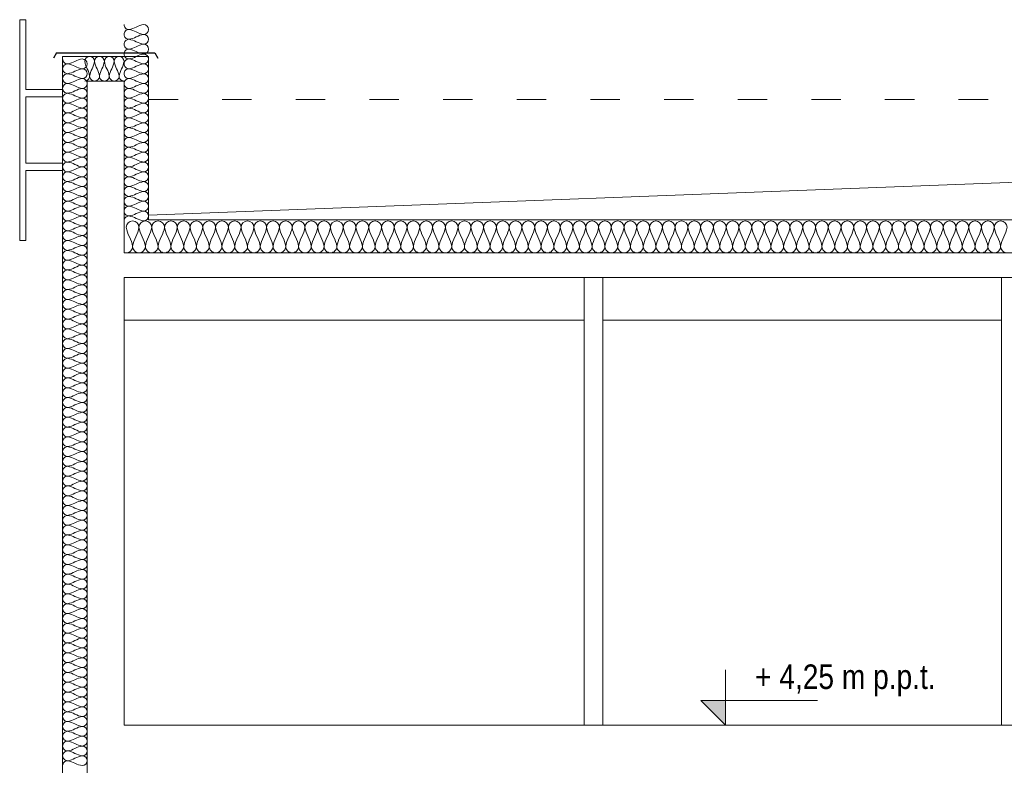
# Model space of a CAD drawing. Header units: metres. Extents: x 8472212 to 8494180, y 5728195 to 5779639.
# Tile 33 of 106: x 8476398 to 8477201, y 5738866 to 5739474. Entities that reach past the tile are written whole.
import ezdxf
from ezdxf.enums import TextEntityAlignment as Align

# ---------------------------------------------------------------- set-up
doc = ezdxf.new("R2010")
doc.units = ezdxf.units.M
doc.header["$MEASUREMENT"] = 0
doc.linetypes.add('ACAD_ISO03W100', pattern=[30, 12, -18])
doc.layers.get('0').update_dxf_attribs({"color": 250, "linetype": 'CONTINUOUS'})
doc.layers.get('Defpoints').update_dxf_attribs({"linetype": 'CONTINUOUS'})
for name, color, linetype, lineweight in [('!działowe', 253, 'CONTINUOUS', 13), ('!elewacja ocieplenie', 253, 'CONTINUOUS', 5), ('!opisy', 255, 'CONTINUOUS', 9), ('!ściany konstrukcyjne', 7, 'CONTINUOUS', 18), ('HATCH', 15, 'CONTINUOUS', 13)]:
    doc.layers.add(name, color=color, linetype=linetype, lineweight=lineweight)
doc.layers.add('!elewacja-panele obrys', color=250, linetype='CONTINUOUS', lineweight=9, true_color=0x323232)
doc.layers.add('!obrobki rynny', color=250, linetype='CONTINUOUS', true_color=0x383e42)
doc.styles.add('opis średni', font='ARIALN.TTF', dxfattribs={"height": 20})
doc.styles.get("Standard").update_dxf_attribs({"font": 'Simplex.SHX', "width": 0.75})
doc.dimstyles.new('ISO-25', dxfattribs={"dimtxt": 20, "dimasz": 10, "dimexe": 1.25, "dimexo": 0.625, "dimgap": 5, "dimtad": 1, "dimdec": 0, "dimtxsty": 'Standard', "dimblk": 'OBLIQUE', "dimcen": 2.5, "dimse1": 1, "dimse2": 1, "dimadec": 0, "dimazin": 0, "dimtfac": 1, "dimtdec": 0, "dimtmove": 0, "dimatfit": 3, "dimfxl": 1, "dimarcsym": 0})

# ---------------------------------------------------------------- blocks, each defined once
blk = doc.blocks.new('POZIOM')
blk.add_hatch(color=256).paths.add_polyline_path([(-0.32, 20.32), (-20.32, 20.32), (-0.32, 0.32)])
at = {"linetype": 'Continuous'}
blk.add_lwpolyline([(-0.32, 45.32), (-0.32, 0.32), (-20.32, 20.32), (74.68, 20.32)], dxfattribs=at)
at = {"flags": 8}
for tag, p in [('ZNAK', (3.64, 23.82)), ('POZIOM', (23.83, 23.82))]:
    blk.add_attdef(tag, p, '', height=20, dxfattribs=at)
blk = doc.blocks.new('_Oblique')
at = {"color": 0, "linetype": 'ByBlock', "lineweight": -2}
blk.add_line((-0.5, -0.5), (0.5, 0.5), dxfattribs=at)
blk = doc.blocks.new('*D582')
at = {"layer": '!opisy', "color": 0, "linetype": 'Continuous', "lineweight": -2, "transparency": 16777216}
blk.add_line((8476433.31, 5738250.72), (8478958.31, 5738250.72), dxfattribs=at)
at = {"layer": 'Defpoints', "color": 0, "linetype": 'Continuous', "transparency": 16777216}
for p in [(8476433.31, 5739442.35), (8478958.31, 5739442.35), (8478958.31, 5738250.72)]:
    blk.add_point(p, dxfattribs=at)
at = {"layer": '!opisy', "color": 0, "linetype": 'Continuous', "lineweight": -2, "transparency": 16777216, "xscale": 10, "yscale": 10, "zscale": 10, "rotation": 180}
blk.add_blockref('_Oblique', (8476433.31, 5738250.72), dxfattribs=at)
at = {"layer": '!opisy', "color": 0, "linetype": 'Continuous', "lineweight": -2, "transparency": 16777216, "xscale": 10, "yscale": 10, "zscale": 10}
blk.add_blockref('_Oblique', (8478958.31, 5738250.72), dxfattribs=at)
at = {"layer": '!opisy', "color": 0, "linetype": 'Continuous', "transparency": 16777216, "insert": (8477695.81, 5738265.72), "char_height": 20, "attachment_point": 5}
blk.add_mtext('2525', dxfattribs=at)
blk = doc.blocks.new('*U585')
at = {"layer": 'HATCH'}
for points in [[(-1.75, 168, -0.414214), (-1.05, 168.7, -0.084327), (0, 168.35, 0.084327), (1.05, 168, 1), (1.05, 169.4, 0.084327), (0, 169.05, -0.084327), (-1.05, 168.7, -0.414214), (-1.75, 169.4, -0.414214)], [(-1.75, 166.6, -0.414214), (-1.05, 167.3, -0.084327), (0, 166.95, 0.084327), (1.05, 166.6, 1), (1.05, 168, 0.084327), (0, 167.65, -0.084327), (-1.05, 167.3, -0.414214), (-1.75, 168, -0.414214)], [(-1.75, 165.2, -0.414214), (-1.05, 165.9, -0.084327), (0, 165.55, 0.084327), (1.05, 165.2, 1), (1.05, 166.6, 0.084327), (0, 166.25, -0.084327), (-1.05, 165.9, -0.414214), (-1.75, 166.6, -0.414214)], [(-1.75, 163.8, -0.414214), (-1.05, 164.5, -0.084327), (0, 164.15, 0.084327), (1.05, 163.8, 1), (1.05, 165.2, 0.084327), (0, 164.85, -0.084327), (-1.05, 164.5, -0.414214), (-1.75, 165.2, -0.414214)], [(-1.75, 162.4, -0.414214), (-1.05, 163.1, -0.084327), (0, 162.75, 0.084327), (1.05, 162.4, 1), (1.05, 163.8, 0.084327), (0, 163.45, -0.084327), (-1.05, 163.1, -0.414214), (-1.75, 163.8, -0.414214)], [(-1.75, 161, -0.414214), (-1.05, 161.7, -0.084327), (0, 161.35, 0.084327), (1.05, 161, 1), (1.05, 162.4, 0.084327), (0, 162.05, -0.084327), (-1.05, 161.7, -0.414214), (-1.75, 162.4, -0.414214)], [(-1.75, 159.6, -0.414214), (-1.05, 160.3, -0.084327), (0, 159.95, 0.084327), (1.05, 159.6, 1), (1.05, 161, 0.084327), (0, 160.65, -0.084327), (-1.05, 160.3, -0.414214), (-1.75, 161, -0.414214)], [(-1.75, 158.2, -0.414214), (-1.05, 158.9, -0.084327), (0, 158.55, 0.084327), (1.05, 158.2, 1), (1.05, 159.6, 0.084327), (0, 159.25, -0.084327), (-1.05, 158.9, -0.414214), (-1.75, 159.6, -0.414214)], [(-1.75, 156.8, -0.414214), (-1.05, 157.5, -0.084327), (0, 157.15, 0.084327), (1.05, 156.8, 1), (1.05, 158.2, 0.084327), (0, 157.85, -0.084327), (-1.05, 157.5, -0.414214), (-1.75, 158.2, -0.414214)], [(-1.75, 155.4, -0.414214), (-1.05, 156.1, -0.084327), (0, 155.75, 0.084327), (1.05, 155.4, 1), (1.05, 156.8, 0.084327), (0, 156.45, -0.084327), (-1.05, 156.1, -0.414214), (-1.75, 156.8, -0.414214)], [(-1.75, 154, -0.414214), (-1.05, 154.7, -0.084327), (0, 154.35, 0.084327), (1.05, 154, 1), (1.05, 155.4, 0.084327), (0, 155.05, -0.084327), (-1.05, 154.7, -0.414214), (-1.75, 155.4, -0.414214)], [(-1.75, 152.6, -0.414214), (-1.05, 153.3, -0.084327), (0, 152.95, 0.084327), (1.05, 152.6, 1), (1.05, 154, 0.084327), (0, 153.65, -0.084327), (-1.05, 153.3, -0.414214), (-1.75, 154, -0.414214)], [(-1.75, 151.2, -0.414214), (-1.05, 151.9, -0.084327), (0, 151.55, 0.084327), (1.05, 151.2, 1), (1.05, 152.6, 0.084327), (0, 152.25, -0.084327), (-1.05, 151.9, -0.414214), (-1.75, 152.6, -0.414214)], [(-1.75, 149.8, -0.414214), (-1.05, 150.5, -0.084327), (0, 150.15, 0.084327), (1.05, 149.8, 1), (1.05, 151.2, 0.084327), (0, 150.85, -0.084327), (-1.05, 150.5, -0.414214), (-1.75, 151.2, -0.414214)], [(-1.75, 148.4, -0.414214), (-1.05, 149.1, -0.084327), (0, 148.75, 0.084327), (1.05, 148.4, 1), (1.05, 149.8, 0.084327), (0, 149.45, -0.084327), (-1.05, 149.1, -0.414214), (-1.75, 149.8, -0.414214)], [(-1.75, 147, -0.414214), (-1.05, 147.7, -0.084327), (0, 147.35, 0.084327), (1.05, 147, 1), (1.05, 148.4, 0.084327), (0, 148.05, -0.084327), (-1.05, 147.7, -0.414214), (-1.75, 148.4, -0.414214)], [(-1.75, 145.6, -0.414214), (-1.05, 146.3, -0.084327), (0, 145.95, 0.084327), (1.05, 145.6, 1), (1.05, 147, 0.084327), (0, 146.65, -0.084327), (-1.05, 146.3, -0.414214), (-1.75, 147, -0.414214)], [(-1.75, 144.2, -0.414214), (-1.05, 144.9, -0.084327), (0, 144.55, 0.084327), (1.05, 144.2, 1), (1.05, 145.6, 0.084327), (0, 145.25, -0.084327), (-1.05, 144.9, -0.414214), (-1.75, 145.6, -0.414214)], [(-1.75, 142.8, -0.414214), (-1.05, 143.5, -0.084327), (0, 143.15, 0.084327), (1.05, 142.8, 1), (1.05, 144.2, 0.084327), (0, 143.85, -0.084327), (-1.05, 143.5, -0.414214), (-1.75, 144.2, -0.414214)], [(-1.75, 141.4, -0.414214), (-1.05, 142.1, -0.084327), (0, 141.75, 0.084327), (1.05, 141.4, 1), (1.05, 142.8, 0.084327), (0, 142.45, -0.084327), (-1.05, 142.1, -0.414214), (-1.75, 142.8, -0.414214)], [(-1.75, 140, -0.414214), (-1.05, 140.7, -0.084327), (0, 140.35, 0.084327), (1.05, 140, 1), (1.05, 141.4, 0.084327), (0, 141.05, -0.084327), (-1.05, 140.7, -0.414214), (-1.75, 141.4, -0.414214)], [(-1.75, 138.6, -0.414214), (-1.05, 139.3, -0.084327), (0, 138.95, 0.084327), (1.05, 138.6, 1), (1.05, 140, 0.084327), (0, 139.65, -0.084327), (-1.05, 139.3, -0.414214), (-1.75, 140, -0.414214)], [(-1.75, 137.2, -0.414214), (-1.05, 137.9, -0.084327), (0, 137.55, 0.084327), (1.05, 137.2, 1), (1.05, 138.6, 0.084327), (0, 138.25, -0.084327), (-1.05, 137.9, -0.414214), (-1.75, 138.6, -0.414214)], [(-1.75, 135.8, -0.414214), (-1.05, 136.5, -0.084327), (0, 136.15, 0.084327), (1.05, 135.8, 1), (1.05, 137.2, 0.084327), (0, 136.85, -0.084327), (-1.05, 136.5, -0.414214), (-1.75, 137.2, -0.414214)], [(-1.75, 134.4, -0.414214), (-1.05, 135.1, -0.084327), (0, 134.75, 0.084327), (1.05, 134.4, 1), (1.05, 135.8, 0.084327), (0, 135.45, -0.084327), (-1.05, 135.1, -0.414214), (-1.75, 135.8, -0.414214)], [(-1.75, 133, -0.414214), (-1.05, 133.7, -0.084327), (0, 133.35, 0.084327), (1.05, 133, 1), (1.05, 134.4, 0.084327), (0, 134.05, -0.084327), (-1.05, 133.7, -0.414214), (-1.75, 134.4, -0.414214)], [(-1.75, 131.6, -0.414214), (-1.05, 132.3, -0.084327), (0, 131.95, 0.084327), (1.05, 131.6, 1), (1.05, 133, 0.084327), (0, 132.65, -0.084327), (-1.05, 132.3, -0.414214), (-1.75, 133, -0.414214)], [(-1.75, 130.2, -0.414214), (-1.05, 130.9, -0.084327), (0, 130.55, 0.084327), (1.05, 130.2, 1), (1.05, 131.6, 0.084327), (0, 131.25, -0.084327), (-1.05, 130.9, -0.414214), (-1.75, 131.6, -0.414214)], [(-1.75, 128.8, -0.414214), (-1.05, 129.5, -0.084327), (0, 129.15, 0.084327), (1.05, 128.8, 1), (1.05, 130.2, 0.084327), (0, 129.85, -0.084327), (-1.05, 129.5, -0.414214), (-1.75, 130.2, -0.414214)], [(-1.75, 127.4, -0.414214), (-1.05, 128.1, -0.084327), (0, 127.75, 0.084327), (1.05, 127.4, 1), (1.05, 128.8, 0.084327), (0, 128.45, -0.084327), (-1.05, 128.1, -0.414214), (-1.75, 128.8, -0.414214)], [(-1.75, 126, -0.414214), (-1.05, 126.7, -0.084327), (0, 126.35, 0.084327), (1.05, 126, 1), (1.05, 127.4, 0.084327), (0, 127.05, -0.084327), (-1.05, 126.7, -0.414214), (-1.75, 127.4, -0.414214)], [(-1.75, 124.6, -0.414214), (-1.05, 125.3, -0.084327), (0, 124.95, 0.084327), (1.05, 124.6, 1), (1.05, 126, 0.084327), (0, 125.65, -0.084327), (-1.05, 125.3, -0.414214), (-1.75, 126, -0.414214)], [(-1.75, 123.2, -0.414214), (-1.05, 123.9, -0.084327), (0, 123.55, 0.084327), (1.05, 123.2, 1), (1.05, 124.6, 0.084327), (0, 124.25, -0.084327), (-1.05, 123.9, -0.414214), (-1.75, 124.6, -0.414214)], [(-1.75, 121.8, -0.414214), (-1.05, 122.5, -0.084327), (0, 122.15, 0.084327), (1.05, 121.8, 1), (1.05, 123.2, 0.084327), (0, 122.85, -0.084327), (-1.05, 122.5, -0.414214), (-1.75, 123.2, -0.414214)], [(-1.75, 120.4, -0.414214), (-1.05, 121.1, -0.084327), (0, 120.75, 0.084327), (1.05, 120.4, 1), (1.05, 121.8, 0.084327), (0, 121.45, -0.084327), (-1.05, 121.1, -0.414214), (-1.75, 121.8, -0.414214)], [(-1.75, 119, -0.414214), (-1.05, 119.7, -0.084327), (0, 119.35, 0.084327), (1.05, 119, 1), (1.05, 120.4, 0.084327), (0, 120.05, -0.084327), (-1.05, 119.7, -0.414214), (-1.75, 120.4, -0.414214)], [(-1.75, 117.6, -0.414214), (-1.05, 118.3, -0.084327), (0, 117.95, 0.084327), (1.05, 117.6, 1), (1.05, 119, 0.084327), (0, 118.65, -0.084327), (-1.05, 118.3, -0.414214), (-1.75, 119, -0.414214)], [(-1.75, 116.2, -0.414214), (-1.05, 116.9, -0.084327), (0, 116.55, 0.084327), (1.05, 116.2, 1), (1.05, 117.6, 0.084327), (0, 117.25, -0.084327), (-1.05, 116.9, -0.414214), (-1.75, 117.6, -0.414214)], [(-1.75, 114.8, -0.414214), (-1.05, 115.5, -0.084327), (0, 115.15, 0.084327), (1.05, 114.8, 1), (1.05, 116.2, 0.084327), (0, 115.85, -0.084327), (-1.05, 115.5, -0.414214), (-1.75, 116.2, -0.414214)], [(-1.75, 113.4, -0.414214), (-1.05, 114.1, -0.084327), (0, 113.75, 0.084327), (1.05, 113.4, 1), (1.05, 114.8, 0.084327), (0, 114.45, -0.084327), (-1.05, 114.1, -0.414214), (-1.75, 114.8, -0.414214)], [(-1.75, 112, -0.414214), (-1.05, 112.7, -0.084327), (0, 112.35, 0.084327), (1.05, 112, 1), (1.05, 113.4, 0.084327), (0, 113.05, -0.084327), (-1.05, 112.7, -0.414214), (-1.75, 113.4, -0.414214)], [(-1.75, 110.6, -0.414214), (-1.05, 111.3, -0.084327), (0, 110.95, 0.084327), (1.05, 110.6, 1), (1.05, 112, 0.084327), (0, 111.65, -0.084327), (-1.05, 111.3, -0.414214), (-1.75, 112, -0.414214)], [(-1.75, 109.2, -0.414214), (-1.05, 109.9, -0.084327), (0, 109.55, 0.084327), (1.05, 109.2, 1), (1.05, 110.6, 0.084327), (0, 110.25, -0.084327), (-1.05, 109.9, -0.414214), (-1.75, 110.6, -0.414214)], [(-1.75, 107.8, -0.414214), (-1.05, 108.5, -0.084327), (0, 108.15, 0.084327), (1.05, 107.8, 1), (1.05, 109.2, 0.084327), (0, 108.85, -0.084327), (-1.05, 108.5, -0.414214), (-1.75, 109.2, -0.414214)], [(-1.75, 106.4, -0.414214), (-1.05, 107.1, -0.084327), (0, 106.75, 0.084327), (1.05, 106.4, 1), (1.05, 107.8, 0.084327), (0, 107.45, -0.084327), (-1.05, 107.1, -0.414214), (-1.75, 107.8, -0.414214)], [(-1.75, 105, -0.414214), (-1.05, 105.7, -0.084327), (0, 105.35, 0.084327), (1.05, 105, 1), (1.05, 106.4, 0.084327), (0, 106.05, -0.084327), (-1.05, 105.7, -0.414214), (-1.75, 106.4, -0.414214)], [(-1.75, 103.6, -0.414214), (-1.05, 104.3, -0.084327), (0, 103.95, 0.084327), (1.05, 103.6, 1), (1.05, 105, 0.084327), (0, 104.65, -0.084327), (-1.05, 104.3, -0.414214), (-1.75, 105, -0.414214)], [(-1.75, 102.2, -0.414214), (-1.05, 102.9, -0.084327), (0, 102.55, 0.084327), (1.05, 102.2, 1), (1.05, 103.6, 0.084327), (0, 103.25, -0.084327), (-1.05, 102.9, -0.414214), (-1.75, 103.6, -0.414214)], [(-1.75, 100.8, -0.414214), (-1.05, 101.5, -0.084327), (0, 101.15, 0.084327), (1.05, 100.8, 1), (1.05, 102.2, 0.084327), (0, 101.85, -0.084327), (-1.05, 101.5, -0.414214), (-1.75, 102.2, -0.414214)], [(-1.75, 99.4, -0.414214), (-1.05, 100.1, -0.084327), (0, 99.75, 0.084327), (1.05, 99.4, 1), (1.05, 100.8, 0.084327), (0, 100.45, -0.084327), (-1.05, 100.1, -0.414214), (-1.75, 100.8, -0.414214)], [(-1.75, 98, -0.414214), (-1.05, 98.7, -0.084327), (0, 98.35, 0.084327), (1.05, 98, 1), (1.05, 99.4, 0.084327), (0, 99.05, -0.084327), (-1.05, 98.7, -0.414214), (-1.75, 99.4, -0.414214)], [(-1.75, 96.6, -0.414214), (-1.05, 97.3, -0.084327), (0, 96.95, 0.084327), (1.05, 96.6, 1), (1.05, 98, 0.084327), (0, 97.65, -0.084327), (-1.05, 97.3, -0.414214), (-1.75, 98, -0.414214)], [(-1.75, 95.2, -0.414214), (-1.05, 95.9, -0.084327), (0, 95.55, 0.084327), (1.05, 95.2, 1), (1.05, 96.6, 0.084327), (0, 96.25, -0.084327), (-1.05, 95.9, -0.414214), (-1.75, 96.6, -0.414214)], [(-1.75, 93.8, -0.414214), (-1.05, 94.5, -0.084327), (0, 94.15, 0.084327), (1.05, 93.8, 1), (1.05, 95.2, 0.084327), (0, 94.85, -0.084327), (-1.05, 94.5, -0.414214), (-1.75, 95.2, -0.414214)], [(-1.75, 92.4, -0.414214), (-1.05, 93.1, -0.084327), (0, 92.75, 0.084327), (1.05, 92.4, 1), (1.05, 93.8, 0.084327), (0, 93.45, -0.084327), (-1.05, 93.1, -0.414214), (-1.75, 93.8, -0.414214)], [(-1.75, 91, -0.414214), (-1.05, 91.7, -0.084327), (0, 91.35, 0.084327), (1.05, 91, 1), (1.05, 92.4, 0.084327), (0, 92.05, -0.084327), (-1.05, 91.7, -0.414214), (-1.75, 92.4, -0.414214)], [(-1.75, 89.6, -0.414214), (-1.05, 90.3, -0.084327), (0, 89.95, 0.084327), (1.05, 89.6, 1), (1.05, 91, 0.084327), (0, 90.65, -0.084327), (-1.05, 90.3, -0.414214), (-1.75, 91, -0.414214)], [(-1.75, 88.2, -0.414214), (-1.05, 88.9, -0.084327), (0, 88.55, 0.084327), (1.05, 88.2, 1), (1.05, 89.6, 0.084327), (0, 89.25, -0.084327), (-1.05, 88.9, -0.414214), (-1.75, 89.6, -0.414214)], [(-1.75, 86.8, -0.414214), (-1.05, 87.5, -0.084327), (0, 87.15, 0.084327), (1.05, 86.8, 1), (1.05, 88.2, 0.084327), (0, 87.85, -0.084327), (-1.05, 87.5, -0.414214), (-1.75, 88.2, -0.414214)], [(-1.75, 85.4, -0.414214), (-1.05, 86.1, -0.084327), (0, 85.75, 0.084327), (1.05, 85.4, 1), (1.05, 86.8, 0.084327), (0, 86.45, -0.084327), (-1.05, 86.1, -0.414214), (-1.75, 86.8, -0.414214)], [(-1.75, 84, -0.414214), (-1.05, 84.7, -0.084327), (0, 84.35, 0.084327), (1.05, 84, 1), (1.05, 85.4, 0.084327), (0, 85.05, -0.084327), (-1.05, 84.7, -0.414214), (-1.75, 85.4, -0.414214)], [(-1.75, 82.6, -0.414214), (-1.05, 83.3, -0.084327), (0, 82.95, 0.084327), (1.05, 82.6, 1), (1.05, 84, 0.084327), (0, 83.65, -0.084327), (-1.05, 83.3, -0.414214), (-1.75, 84, -0.414214)], [(-1.75, 81.2, -0.414214), (-1.05, 81.9, -0.084327), (0, 81.55, 0.084327), (1.05, 81.2, 1), (1.05, 82.6, 0.084327), (0, 82.25, -0.084327), (-1.05, 81.9, -0.414214), (-1.75, 82.6, -0.414214)], [(-1.75, 79.8, -0.414214), (-1.05, 80.5, -0.084327), (0, 80.15, 0.084327), (1.05, 79.8, 1), (1.05, 81.2, 0.084327), (0, 80.85, -0.084327), (-1.05, 80.5, -0.414214), (-1.75, 81.2, -0.414214)], [(-1.75, 78.4, -0.414214), (-1.05, 79.1, -0.084327), (0, 78.75, 0.084327), (1.05, 78.4, 1), (1.05, 79.8, 0.084327), (0, 79.45, -0.084327), (-1.05, 79.1, -0.414214), (-1.75, 79.8, -0.414214)], [(-1.75, 77, -0.414214), (-1.05, 77.7, -0.084327), (0, 77.35, 0.084327), (1.05, 77, 1), (1.05, 78.4, 0.084327), (0, 78.05, -0.084327), (-1.05, 77.7, -0.414214), (-1.75, 78.4, -0.414214)], [(-1.75, 75.6, -0.414214), (-1.05, 76.3, -0.084327), (0, 75.95, 0.084327), (1.05, 75.6, 1), (1.05, 77, 0.084327), (0, 76.65, -0.084327), (-1.05, 76.3, -0.414214), (-1.75, 77, -0.414214)], [(-1.75, 74.2, -0.414214), (-1.05, 74.9, -0.084327), (0, 74.55, 0.084327), (1.05, 74.2, 1), (1.05, 75.6, 0.084327), (0, 75.25, -0.084327), (-1.05, 74.9, -0.414214), (-1.75, 75.6, -0.414214)], [(-1.75, 72.8, -0.414214), (-1.05, 73.5, -0.084327), (0, 73.15, 0.084327), (1.05, 72.8, 1), (1.05, 74.2, 0.084327), (0, 73.85, -0.084327), (-1.05, 73.5, -0.414214), (-1.75, 74.2, -0.414214)], [(-1.75, 71.4, -0.414214), (-1.05, 72.1, -0.084327), (0, 71.75, 0.084327), (1.05, 71.4, 1), (1.05, 72.8, 0.084327), (0, 72.45, -0.084327), (-1.05, 72.1, -0.414214), (-1.75, 72.8, -0.414214)], [(-1.75, 70, -0.414214), (-1.05, 70.7, -0.084327), (0, 70.35, 0.084327), (1.05, 70, 1), (1.05, 71.4, 0.084327), (0, 71.05, -0.084327), (-1.05, 70.7, -0.414214), (-1.75, 71.4, -0.414214)], [(-1.75, 68.6, -0.414214), (-1.05, 69.3, -0.084327), (0, 68.95, 0.084327), (1.05, 68.6, 1), (1.05, 70, 0.084327), (0, 69.65, -0.084327), (-1.05, 69.3, -0.414214), (-1.75, 70, -0.414214)]]:
    blk.add_lwpolyline(points, format="xyb", dxfattribs=at)
blk = doc.blocks.new('*U587')
at = {"layer": 'HATCH'}
for points in [[(-1.75, 26.6, -0.414214), (-1.05, 27.3, -0.084327), (0, 26.95, 0.084327), (1.05, 26.6, 1), (1.05, 28, 0.084327), (0, 27.65, -0.084327), (-1.05, 27.3, -0.414214), (-1.75, 28, -0.414214)], [(-1.75, 25.2, -0.414214), (-1.05, 25.9, -0.084327), (0, 25.55, 0.084327), (1.05, 25.2, 1), (1.05, 26.6, 0.084327), (0, 26.25, -0.084327), (-1.05, 25.9, -0.414214), (-1.75, 26.6, -0.414214)], [(-1.75, 23.8, -0.414214), (-1.05, 24.5, -0.084327), (0, 24.15, 0.084327), (1.05, 23.8, 1), (1.05, 25.2, 0.084327), (0, 24.85, -0.084327), (-1.05, 24.5, -0.414214), (-1.75, 25.2, -0.414214)], [(-1.75, 22.4, -0.414214), (-1.05, 23.1, -0.084327), (0, 22.75, 0.084327), (1.05, 22.4, 1), (1.05, 23.8, 0.084327), (0, 23.45, -0.084327), (-1.05, 23.1, -0.414214), (-1.75, 23.8, -0.414214)], [(-1.75, 21, -0.414214), (-1.05, 21.7, -0.084327), (0, 21.35, 0.084327), (1.05, 21, 1), (1.05, 22.4, 0.084327), (0, 22.05, -0.084327), (-1.05, 21.7, -0.414214), (-1.75, 22.4, -0.414214)], [(-1.75, 19.6, -0.414214), (-1.05, 20.3, -0.084327), (0, 19.95, 0.084327), (1.05, 19.6, 1), (1.05, 21, 0.084327), (0, 20.65, -0.084327), (-1.05, 20.3, -0.414214), (-1.75, 21, -0.414214)], [(-1.75, 18.2, -0.414214), (-1.05, 18.9, -0.084327), (0, 18.55, 0.084327), (1.05, 18.2, 1), (1.05, 19.6, 0.084327), (0, 19.25, -0.084327), (-1.05, 18.9, -0.414214), (-1.75, 19.6, -0.414214)], [(-1.75, 16.8, -0.414214), (-1.05, 17.5, -0.084327), (0, 17.15, 0.084327), (1.05, 16.8, 1), (1.05, 18.2, 0.084327), (0, 17.85, -0.084327), (-1.05, 17.5, -0.414214), (-1.75, 18.2, -0.414214)], [(-1.75, 15.4, -0.414214), (-1.05, 16.1, -0.084327), (0, 15.75, 0.084327), (1.05, 15.4, 1), (1.05, 16.8, 0.084327), (0, 16.45, -0.084327), (-1.05, 16.1, -0.414214), (-1.75, 16.8, -0.414214)], [(-1.75, 14, -0.414214), (-1.05, 14.7, -0.084327), (0, 14.35, 0.084327), (1.05, 14, 1), (1.05, 15.4, 0.084327), (0, 15.05, -0.084327), (-1.05, 14.7, -0.414214), (-1.75, 15.4, -0.414214)], [(-1.75, 12.6, -0.414214), (-1.05, 13.3, -0.084327), (0, 12.95, 0.084327), (1.05, 12.6, 1), (1.05, 14, 0.084327), (0, 13.65, -0.084327), (-1.05, 13.3, -0.414214), (-1.75, 14, -0.414214)], [(-1.75, 11.2, -0.414214), (-1.05, 11.9, -0.084327), (0, 11.55, 0.084327), (1.05, 11.2, 1), (1.05, 12.6, 0.084327), (0, 12.25, -0.084327), (-1.05, 11.9, -0.414214), (-1.75, 12.6, -0.414214)], [(-1.75, 9.8, -0.414214), (-1.05, 10.5, -0.084327), (0, 10.15, 0.084327), (1.05, 9.8, 1), (1.05, 11.2, 0.084327), (0, 10.85, -0.084327), (-1.05, 10.5, -0.414214), (-1.75, 11.2, -0.414214)], [(-1.75, 8.4, -0.414214), (-1.05, 9.1, -0.084327), (0, 8.75, 0.084327), (1.05, 8.4, 1), (1.05, 9.8, 0.084327), (0, 9.45, -0.084327), (-1.05, 9.1, -0.414214), (-1.75, 9.8, -0.414214)], [(-1.75, 7, -0.414214), (-1.05, 7.7, -0.084327), (0, 7.35, 0.084327), (1.05, 7, 1), (1.05, 8.4, 0.084327), (0, 8.05, -0.084327), (-1.05, 7.7, -0.414214), (-1.75, 8.4, -0.414214)], [(-1.75, 5.6, -0.414214), (-1.05, 6.3, -0.084327), (0, 5.95, 0.084327), (1.05, 5.6, 1), (1.05, 7, 0.084327), (0, 6.65, -0.084327), (-1.05, 6.3, -0.414214), (-1.75, 7, -0.414214)], [(-1.75, 4.2, -0.414214), (-1.05, 4.9, -0.084327), (0, 4.55, 0.084327), (1.05, 4.2, 1), (1.05, 5.6, 0.084327), (0, 5.25, -0.084327), (-1.05, 4.9, -0.414214), (-1.75, 5.6, -0.414214)], [(-1.75, 2.8, -0.414214), (-1.05, 3.5, -0.084327), (0, 3.15, 0.084327), (1.05, 2.8, 1), (1.05, 4.2, 0.084327), (0, 3.85, -0.084327), (-1.05, 3.5, -0.414214), (-1.75, 4.2, -0.414214)], [(-1.75, 1.4, -0.414214), (-1.05, 2.1, -0.084327), (0, 1.75, 0.084327), (1.05, 1.4, 1), (1.05, 2.8, 0.084327), (0, 2.45, -0.084327), (-1.05, 2.1, -0.414214), (-1.75, 2.8, -0.414214)], [(-1.75, 0, -0.414214), (-1.05, 0.7, -0.084327), (0, 0.35, 0.084327), (1.05, 0, 1), (1.05, 1.4, 0.084327), (0, 1.05, -0.084327), (-1.05, 0.7, -0.414214), (-1.75, 1.4, -0.414214)]]:
    blk.add_lwpolyline(points, format="xyb", dxfattribs=at)
blk = doc.blocks.new('*U588')
at = {"layer": 'HATCH'}
for points in [[(-1.75, 4.2, -0.414214), (-1.05, 4.9, -0.084327), (0, 4.55, 0.084327), (1.05, 4.2, 1), (1.05, 5.6, 0.084327), (0, 5.25, -0.084327), (-1.05, 4.9, -0.414214), (-1.75, 5.6, -0.414214)], [(-1.75, 2.8, -0.414214), (-1.05, 3.5, -0.084327), (0, 3.15, 0.084327), (1.05, 2.8, 1), (1.05, 4.2, 0.084327), (0, 3.85, -0.084327), (-1.05, 3.5, -0.414214), (-1.75, 4.2, -0.414214)], [(-1.75, 1.4, -0.414214), (-1.05, 2.1, -0.084327), (0, 1.75, 0.084327), (1.05, 1.4, 1), (1.05, 2.8, 0.084327), (0, 2.45, -0.084327), (-1.05, 2.1, -0.414214), (-1.75, 2.8, -0.414214)], [(-1.75, 0, -0.414214), (-1.05, 0.7, -0.084327), (0, 0.35, 0.084327), (1.05, 0, 1), (1.05, 1.4, 0.084327), (0, 1.05, -0.084327), (-1.05, 0.7, -0.414214), (-1.75, 1.4, -0.414214)]]:
    blk.add_lwpolyline(points, format="xyb", dxfattribs=at)
blk = doc.blocks.new('*U589')
at = {"layer": 'HATCH'}
for points in [[(-1.75, 324.8, -0.414214), (-1.05, 325.5, -0.084327), (0, 325.15, 0.084327), (1.05, 324.8, 1), (1.05, 326.2, 0.084327), (0, 325.85, -0.084327), (-1.05, 325.5, -0.414214), (-1.75, 326.2, -0.414214)], [(-1.75, 323.4, -0.414214), (-1.05, 324.1, -0.084327), (0, 323.75, 0.084327), (1.05, 323.4, 1), (1.05, 324.8, 0.084327), (0, 324.45, -0.084327), (-1.05, 324.1, -0.414214), (-1.75, 324.8, -0.414214)], [(-1.75, 322, -0.414214), (-1.05, 322.7, -0.084327), (0, 322.35, 0.084327), (1.05, 322, 1), (1.05, 323.4, 0.084327), (0, 323.05, -0.084327), (-1.05, 322.7, -0.414214), (-1.75, 323.4, -0.414214)], [(-1.75, 320.6, -0.414214), (-1.05, 321.3, -0.084327), (0, 320.95, 0.084327), (1.05, 320.6, 1), (1.05, 322, 0.084327), (0, 321.65, -0.084327), (-1.05, 321.3, -0.414214), (-1.75, 322, -0.414214)], [(-1.75, 319.2, -0.414214), (-1.05, 319.9, -0.084327), (0, 319.55, 0.084327), (1.05, 319.2, 1), (1.05, 320.6, 0.084327), (0, 320.25, -0.084327), (-1.05, 319.9, -0.414214), (-1.75, 320.6, -0.414214)], [(-1.75, 317.8, -0.414214), (-1.05, 318.5, -0.084327), (0, 318.15, 0.084327), (1.05, 317.8, 1), (1.05, 319.2, 0.084327), (0, 318.85, -0.084327), (-1.05, 318.5, -0.414214), (-1.75, 319.2, -0.414214)], [(-1.75, 316.4, -0.414214), (-1.05, 317.1, -0.084327), (0, 316.75, 0.084327), (1.05, 316.4, 1), (1.05, 317.8, 0.084327), (0, 317.45, -0.084327), (-1.05, 317.1, -0.414214), (-1.75, 317.8, -0.414214)], [(-1.75, 315, -0.414214), (-1.05, 315.7, -0.084327), (0, 315.35, 0.084327), (1.05, 315, 1), (1.05, 316.4, 0.084327), (0, 316.05, -0.084327), (-1.05, 315.7, -0.414214), (-1.75, 316.4, -0.414214)], [(-1.75, 313.6, -0.414214), (-1.05, 314.3, -0.084327), (0, 313.95, 0.084327), (1.05, 313.6, 1), (1.05, 315, 0.084327), (0, 314.65, -0.084327), (-1.05, 314.3, -0.414214), (-1.75, 315, -0.414214)], [(-1.75, 312.2, -0.414214), (-1.05, 312.9, -0.084327), (0, 312.55, 0.084327), (1.05, 312.2, 1), (1.05, 313.6, 0.084327), (0, 313.25, -0.084327), (-1.05, 312.9, -0.414214), (-1.75, 313.6, -0.414214)], [(-1.75, 310.8, -0.414214), (-1.05, 311.5, -0.084327), (0, 311.15, 0.084327), (1.05, 310.8, 1), (1.05, 312.2, 0.084327), (0, 311.85, -0.084327), (-1.05, 311.5, -0.414214), (-1.75, 312.2, -0.414214)], [(-1.75, 309.4, -0.414214), (-1.05, 310.1, -0.084327), (0, 309.75, 0.084327), (1.05, 309.4, 1), (1.05, 310.8, 0.084327), (0, 310.45, -0.084327), (-1.05, 310.1, -0.414214), (-1.75, 310.8, -0.414214)], [(-1.75, 308, -0.414214), (-1.05, 308.7, -0.084327), (0, 308.35, 0.084327), (1.05, 308, 1), (1.05, 309.4, 0.084327), (0, 309.05, -0.084327), (-1.05, 308.7, -0.414214), (-1.75, 309.4, -0.414214)], [(-1.75, 306.6, -0.414214), (-1.05, 307.3, -0.084327), (0, 306.95, 0.084327), (1.05, 306.6, 1), (1.05, 308, 0.084327), (0, 307.65, -0.084327), (-1.05, 307.3, -0.414214), (-1.75, 308, -0.414214)], [(-1.75, 305.2, -0.414214), (-1.05, 305.9, -0.084327), (0, 305.55, 0.084327), (1.05, 305.2, 1), (1.05, 306.6, 0.084327), (0, 306.25, -0.084327), (-1.05, 305.9, -0.414214), (-1.75, 306.6, -0.414214)], [(-1.75, 303.8, -0.414214), (-1.05, 304.5, -0.084327), (0, 304.15, 0.084327), (1.05, 303.8, 1), (1.05, 305.2, 0.084327), (0, 304.85, -0.084327), (-1.05, 304.5, -0.414214), (-1.75, 305.2, -0.414214)], [(-1.75, 302.4, -0.414214), (-1.05, 303.1, -0.084327), (0, 302.75, 0.084327), (1.05, 302.4, 1), (1.05, 303.8, 0.084327), (0, 303.45, -0.084327), (-1.05, 303.1, -0.414214), (-1.75, 303.8, -0.414214)], [(-1.75, 301, -0.414214), (-1.05, 301.7, -0.084327), (0, 301.35, 0.084327), (1.05, 301, 1), (1.05, 302.4, 0.084327), (0, 302.05, -0.084327), (-1.05, 301.7, -0.414214), (-1.75, 302.4, -0.414214)], [(-1.75, 299.6, -0.414214), (-1.05, 300.3, -0.084327), (0, 299.95, 0.084327), (1.05, 299.6, 1), (1.05, 301, 0.084327), (0, 300.65, -0.084327), (-1.05, 300.3, -0.414214), (-1.75, 301, -0.414214)], [(-1.75, 298.2, -0.414214), (-1.05, 298.9, -0.084327), (0, 298.55, 0.084327), (1.05, 298.2, 1), (1.05, 299.6, 0.084327), (0, 299.25, -0.084327), (-1.05, 298.9, -0.414214), (-1.75, 299.6, -0.414214)], [(-1.75, 296.8, -0.414214), (-1.05, 297.5, -0.084327), (0, 297.15, 0.084327), (1.05, 296.8, 1), (1.05, 298.2, 0.084327), (0, 297.85, -0.084327), (-1.05, 297.5, -0.414214), (-1.75, 298.2, -0.414214)], [(-1.75, 295.4, -0.414214), (-1.05, 296.1, -0.084327), (0, 295.75, 0.084327), (1.05, 295.4, 1), (1.05, 296.8, 0.084327), (0, 296.45, -0.084327), (-1.05, 296.1, -0.414214), (-1.75, 296.8, -0.414214)], [(-1.75, 294, -0.414214), (-1.05, 294.7, -0.084327), (0, 294.35, 0.084327), (1.05, 294, 1), (1.05, 295.4, 0.084327), (0, 295.05, -0.084327), (-1.05, 294.7, -0.414214), (-1.75, 295.4, -0.414214)], [(-1.75, 292.6, -0.414214), (-1.05, 293.3, -0.084327), (0, 292.95, 0.084327), (1.05, 292.6, 1), (1.05, 294, 0.084327), (0, 293.65, -0.084327), (-1.05, 293.3, -0.414214), (-1.75, 294, -0.414214)], [(-1.75, 291.2, -0.414214), (-1.05, 291.9, -0.084327), (0, 291.55, 0.084327), (1.05, 291.2, 1), (1.05, 292.6, 0.084327), (0, 292.25, -0.084327), (-1.05, 291.9, -0.414214), (-1.75, 292.6, -0.414214)], [(-1.75, 289.8, -0.414214), (-1.05, 290.5, -0.084327), (0, 290.15, 0.084327), (1.05, 289.8, 1), (1.05, 291.2, 0.084327), (0, 290.85, -0.084327), (-1.05, 290.5, -0.414214), (-1.75, 291.2, -0.414214)], [(-1.75, 288.4, -0.414214), (-1.05, 289.1, -0.084327), (0, 288.75, 0.084327), (1.05, 288.4, 1), (1.05, 289.8, 0.084327), (0, 289.45, -0.084327), (-1.05, 289.1, -0.414214), (-1.75, 289.8, -0.414214)], [(-1.75, 287, -0.414214), (-1.05, 287.7, -0.084327), (0, 287.35, 0.084327), (1.05, 287, 1), (1.05, 288.4, 0.084327), (0, 288.05, -0.084327), (-1.05, 287.7, -0.414214), (-1.75, 288.4, -0.414214)], [(-1.75, 285.6, -0.414214), (-1.05, 286.3, -0.084327), (0, 285.95, 0.084327), (1.05, 285.6, 1), (1.05, 287, 0.084327), (0, 286.65, -0.084327), (-1.05, 286.3, -0.414214), (-1.75, 287, -0.414214)], [(-1.75, 284.2, -0.414214), (-1.05, 284.9, -0.084327), (0, 284.55, 0.084327), (1.05, 284.2, 1), (1.05, 285.6, 0.084327), (0, 285.25, -0.084327), (-1.05, 284.9, -0.414214), (-1.75, 285.6, -0.414214)], [(-1.75, 282.8, -0.414214), (-1.05, 283.5, -0.084327), (0, 283.15, 0.084327), (1.05, 282.8, 1), (1.05, 284.2, 0.084327), (0, 283.85, -0.084327), (-1.05, 283.5, -0.414214), (-1.75, 284.2, -0.414214)], [(-1.75, 281.4, -0.414214), (-1.05, 282.1, -0.084327), (0, 281.75, 0.084327), (1.05, 281.4, 1), (1.05, 282.8, 0.084327), (0, 282.45, -0.084327), (-1.05, 282.1, -0.414214), (-1.75, 282.8, -0.414214)], [(-1.75, 280, -0.414214), (-1.05, 280.7, -0.084327), (0, 280.35, 0.084327), (1.05, 280, 1), (1.05, 281.4, 0.084327), (0, 281.05, -0.084327), (-1.05, 280.7, -0.414214), (-1.75, 281.4, -0.414214)], [(-1.75, 278.6, -0.414214), (-1.05, 279.3, -0.084327), (0, 278.95, 0.084327), (1.05, 278.6, 1), (1.05, 280, 0.084327), (0, 279.65, -0.084327), (-1.05, 279.3, -0.414214), (-1.75, 280, -0.414214)], [(-1.75, 277.2, -0.414214), (-1.05, 277.9, -0.084327), (0, 277.55, 0.084327), (1.05, 277.2, 1), (1.05, 278.6, 0.084327), (0, 278.25, -0.084327), (-1.05, 277.9, -0.414214), (-1.75, 278.6, -0.414214)], [(-1.75, 275.8, -0.414214), (-1.05, 276.5, -0.084327), (0, 276.15, 0.084327), (1.05, 275.8, 1), (1.05, 277.2, 0.084327), (0, 276.85, -0.084327), (-1.05, 276.5, -0.414214), (-1.75, 277.2, -0.414214)], [(-1.75, 274.4, -0.414214), (-1.05, 275.1, -0.084327), (0, 274.75, 0.084327), (1.05, 274.4, 1), (1.05, 275.8, 0.084327), (0, 275.45, -0.084327), (-1.05, 275.1, -0.414214), (-1.75, 275.8, -0.414214)], [(-1.75, 273, -0.414214), (-1.05, 273.7, -0.084327), (0, 273.35, 0.084327), (1.05, 273, 1), (1.05, 274.4, 0.084327), (0, 274.05, -0.084327), (-1.05, 273.7, -0.414214), (-1.75, 274.4, -0.414214)], [(-1.75, 271.6, -0.414214), (-1.05, 272.3, -0.084327), (0, 271.95, 0.084327), (1.05, 271.6, 1), (1.05, 273, 0.084327), (0, 272.65, -0.084327), (-1.05, 272.3, -0.414214), (-1.75, 273, -0.414214)], [(-1.75, 270.2, -0.414214), (-1.05, 270.9, -0.084327), (0, 270.55, 0.084327), (1.05, 270.2, 1), (1.05, 271.6, 0.084327), (0, 271.25, -0.084327), (-1.05, 270.9, -0.414214), (-1.75, 271.6, -0.414214)], [(-1.75, 268.8, -0.414214), (-1.05, 269.5, -0.084327), (0, 269.15, 0.084327), (1.05, 268.8, 1), (1.05, 270.2, 0.084327), (0, 269.85, -0.084327), (-1.05, 269.5, -0.414214), (-1.75, 270.2, -0.414214)], [(-1.75, 267.4, -0.414214), (-1.05, 268.1, -0.084327), (0, 267.75, 0.084327), (1.05, 267.4, 1), (1.05, 268.8, 0.084327), (0, 268.45, -0.084327), (-1.05, 268.1, -0.414214), (-1.75, 268.8, -0.414214)], [(-1.75, 266, -0.414214), (-1.05, 266.7, -0.084327), (0, 266.35, 0.084327), (1.05, 266, 1), (1.05, 267.4, 0.084327), (0, 267.05, -0.084327), (-1.05, 266.7, -0.414214), (-1.75, 267.4, -0.414214)], [(-1.75, 264.6, -0.414214), (-1.05, 265.3, -0.084327), (0, 264.95, 0.084327), (1.05, 264.6, 1), (1.05, 266, 0.084327), (0, 265.65, -0.084327), (-1.05, 265.3, -0.414214), (-1.75, 266, -0.414214)], [(-1.75, 263.2, -0.414214), (-1.05, 263.9, -0.084327), (0, 263.55, 0.084327), (1.05, 263.2, 1), (1.05, 264.6, 0.084327), (0, 264.25, -0.084327), (-1.05, 263.9, -0.414214), (-1.75, 264.6, -0.414214)], [(-1.75, 261.8, -0.414214), (-1.05, 262.5, -0.084327), (0, 262.15, 0.084327), (1.05, 261.8, 1), (1.05, 263.2, 0.084327), (0, 262.85, -0.084327), (-1.05, 262.5, -0.414214), (-1.75, 263.2, -0.414214)], [(-1.75, 260.4, -0.414214), (-1.05, 261.1, -0.084327), (0, 260.75, 0.084327), (1.05, 260.4, 1), (1.05, 261.8, 0.084327), (0, 261.45, -0.084327), (-1.05, 261.1, -0.414214), (-1.75, 261.8, -0.414214)], [(-1.75, 259, -0.414214), (-1.05, 259.7, -0.084327), (0, 259.35, 0.084327), (1.05, 259, 1), (1.05, 260.4, 0.084327), (0, 260.05, -0.084327), (-1.05, 259.7, -0.414214), (-1.75, 260.4, -0.414214)], [(-1.75, 257.6, -0.414214), (-1.05, 258.3, -0.084327), (0, 257.95, 0.084327), (1.05, 257.6, 1), (1.05, 259, 0.084327), (0, 258.65, -0.084327), (-1.05, 258.3, -0.414214), (-1.75, 259, -0.414214)], [(-1.75, 256.2, -0.414214), (-1.05, 256.9, -0.084327), (0, 256.55, 0.084327), (1.05, 256.2, 1), (1.05, 257.6, 0.084327), (0, 257.25, -0.084327), (-1.05, 256.9, -0.414214), (-1.75, 257.6, -0.414214)], [(-1.75, 254.8, -0.414214), (-1.05, 255.5, -0.084327), (0, 255.15, 0.084327), (1.05, 254.8, 1), (1.05, 256.2, 0.084327), (0, 255.85, -0.084327), (-1.05, 255.5, -0.414214), (-1.75, 256.2, -0.414214)], [(-1.75, 253.4, -0.414214), (-1.05, 254.1, -0.084327), (0, 253.75, 0.084327), (1.05, 253.4, 1), (1.05, 254.8, 0.084327), (0, 254.45, -0.084327), (-1.05, 254.1, -0.414214), (-1.75, 254.8, -0.414214)], [(-1.75, 252, -0.414214), (-1.05, 252.7, -0.084327), (0, 252.35, 0.084327), (1.05, 252, 1), (1.05, 253.4, 0.084327), (0, 253.05, -0.084327), (-1.05, 252.7, -0.414214), (-1.75, 253.4, -0.414214)], [(-1.75, 250.6, -0.414214), (-1.05, 251.3, -0.084327), (0, 250.95, 0.084327), (1.05, 250.6, 1), (1.05, 252, 0.084327), (0, 251.65, -0.084327), (-1.05, 251.3, -0.414214), (-1.75, 252, -0.414214)], [(-1.75, 249.2, -0.414214), (-1.05, 249.9, -0.084327), (0, 249.55, 0.084327), (1.05, 249.2, 1), (1.05, 250.6, 0.084327), (0, 250.25, -0.084327), (-1.05, 249.9, -0.414214), (-1.75, 250.6, -0.414214)], [(-1.75, 247.8, -0.414214), (-1.05, 248.5, -0.084327), (0, 248.15, 0.084327), (1.05, 247.8, 1), (1.05, 249.2, 0.084327), (0, 248.85, -0.084327), (-1.05, 248.5, -0.414214), (-1.75, 249.2, -0.414214)], [(-1.75, 246.4, -0.414214), (-1.05, 247.1, -0.084327), (0, 246.75, 0.084327), (1.05, 246.4, 1), (1.05, 247.8, 0.084327), (0, 247.45, -0.084327), (-1.05, 247.1, -0.414214), (-1.75, 247.8, -0.414214)], [(-1.75, 245, -0.414214), (-1.05, 245.7, -0.084327), (0, 245.35, 0.084327), (1.05, 245, 1), (1.05, 246.4, 0.084327), (0, 246.05, -0.084327), (-1.05, 245.7, -0.414214), (-1.75, 246.4, -0.414214)], [(-1.75, 243.6, -0.414214), (-1.05, 244.3, -0.084327), (0, 243.95, 0.084327), (1.05, 243.6, 1), (1.05, 245, 0.084327), (0, 244.65, -0.084327), (-1.05, 244.3, -0.414214), (-1.75, 245, -0.414214)], [(-1.75, 242.2, -0.414214), (-1.05, 242.9, -0.084327), (0, 242.55, 0.084327), (1.05, 242.2, 1), (1.05, 243.6, 0.084327), (0, 243.25, -0.084327), (-1.05, 242.9, -0.414214), (-1.75, 243.6, -0.414214)], [(-1.75, 240.8, -0.414214), (-1.05, 241.5, -0.084327), (0, 241.15, 0.084327), (1.05, 240.8, 1), (1.05, 242.2, 0.084327), (0, 241.85, -0.084327), (-1.05, 241.5, -0.414214), (-1.75, 242.2, -0.414214)], [(-1.75, 239.4, -0.414214), (-1.05, 240.1, -0.084327), (0, 239.75, 0.084327), (1.05, 239.4, 1), (1.05, 240.8, 0.084327), (0, 240.45, -0.084327), (-1.05, 240.1, -0.414214), (-1.75, 240.8, -0.414214)], [(-1.75, 238, -0.414214), (-1.05, 238.7, -0.084327), (0, 238.35, 0.084327), (1.05, 238, 1), (1.05, 239.4, 0.084327), (0, 239.05, -0.084327), (-1.05, 238.7, -0.414214), (-1.75, 239.4, -0.414214)], [(-1.75, 236.6, -0.414214), (-1.05, 237.3, -0.084327), (0, 236.95, 0.084327), (1.05, 236.6, 1), (1.05, 238, 0.084327), (0, 237.65, -0.084327), (-1.05, 237.3, -0.414214), (-1.75, 238, -0.414214)], [(-1.75, 235.2, -0.414214), (-1.05, 235.9, -0.084327), (0, 235.55, 0.084327), (1.05, 235.2, 1), (1.05, 236.6, 0.084327), (0, 236.25, -0.084327), (-1.05, 235.9, -0.414214), (-1.75, 236.6, -0.414214)], [(-1.75, 233.8, -0.414214), (-1.05, 234.5, -0.084327), (0, 234.15, 0.084327), (1.05, 233.8, 1), (1.05, 235.2, 0.084327), (0, 234.85, -0.084327), (-1.05, 234.5, -0.414214), (-1.75, 235.2, -0.414214)], [(-1.75, 232.4, -0.414214), (-1.05, 233.1, -0.084327), (0, 232.75, 0.084327), (1.05, 232.4, 1), (1.05, 233.8, 0.084327), (0, 233.45, -0.084327), (-1.05, 233.1, -0.414214), (-1.75, 233.8, -0.414214)], [(-1.75, 231, -0.414214), (-1.05, 231.7, -0.084327), (0, 231.35, 0.084327), (1.05, 231, 1), (1.05, 232.4, 0.084327), (0, 232.05, -0.084327), (-1.05, 231.7, -0.414214), (-1.75, 232.4, -0.414214)], [(-1.75, 229.6, -0.414214), (-1.05, 230.3, -0.084327), (0, 229.95, 0.084327), (1.05, 229.6, 1), (1.05, 231, 0.084327), (0, 230.65, -0.084327), (-1.05, 230.3, -0.414214), (-1.75, 231, -0.414214)]]:
    blk.add_lwpolyline(points, format="xyb", dxfattribs=at)

msp = doc.modelspace()

# ---------------------------------------------------------------- linework, layer by layer
at = {"layer": '!działowe', "linetype": 'Continuous'}
for p, q in [((8476858.31, 5739263.68), (8476858.31, 5738898.68)), ((8476873.31, 5739263.68), (8476873.31, 5738898.68)), ((8477198.31, 5739263.68), (8477198.31, 5738898.68)), ((8476483.31, 5739228.68), (8476858.31, 5739228.68)), ((8476873.31, 5739228.68), (8477198.31, 5739228.68))]:
    msp.add_line(p, q, dxfattribs=at)
at = {"layer": '!elewacja ocieplenie', "linetype": 'Continuous'}
for p, q in [((8476433.31, 5739443.68), (8476503.31, 5739443.68)), ((8476433.31, 5738473.68), (8476433.31, 5739443.68)), ((8476503.31, 5739443.68), (8476503.31, 5739314.45)), ((8476503.31, 5739314.45), (8477694.89, 5739359.68)), ((8476503.31, 5739314.45), (8476503.31, 5739310.45)), ((8476503.31, 5739310.45), (8478888.31, 5739310.45))]:
    msp.add_line(p, q, dxfattribs=at)
at = {"layer": '!elewacja ocieplenie', "linetype": 'ACAD_ISO03W100', "ltscale": 2}
msp.add_line((8476503.31, 5739408.68), (8478888.31, 5739408.68), dxfattribs=at)
at = {"layer": '!elewacja-panele obrys', "linetype": 'Continuous'}
msp.add_lwpolyline([(8476433.31, 5739356.68), (8476433.31, 5739350.68), (8476403.31, 5739350.68), (8476403.31, 5739293.68), (8476398.31, 5739293.68), (8476398.31, 5739473.68), (8476403.31, 5739473.68), (8476403.31, 5739416.68), (8476433.31, 5739416.68), (8476433.31, 5739410.68), (8476403.31, 5739410.68), (8476403.31, 5739356.68), (8476433.31, 5739356.68), (8476433.31, 5739350.68)], dxfattribs=at)
at = {"layer": '!obrobki rynny', "linetype": 'Continuous'}
for p, q in [((8476428.31, 5739446.68), (8476425.81, 5739442.35)), ((8476428.31, 5739446.68), (8476508.31, 5739446.68)), ((8476508.31, 5739446.68), (8476510.81, 5739442.35))]:
    msp.add_line(p, q, dxfattribs=at)
at = {"layer": '!ściany konstrukcyjne', "linetype": 'Continuous'}
for p, q in [((8476453.31, 5738403.68), (8476453.31, 5739423.68)), ((8476453.31, 5739423.68), (8476483.31, 5739423.68)), ((8476483.31, 5739283.68), (8476483.31, 5739423.68)), ((8477628.31, 5739283.68), (8476483.31, 5739283.68)), ((8476483.31, 5739263.68), (8477598.31, 5739263.68)), ((8476483.31, 5738898.68), (8476483.31, 5739263.68)), ((8476483.31, 5738898.68), (8477598.31, 5738898.68))]:
    msp.add_line(p, q, dxfattribs=at)

# ---------------------------------------------------------------- block references
at = {"layer": '!elewacja ocieplenie', "xscale": 5.714285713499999, "yscale": 5.714285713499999, "zscale": 5.714285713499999}
for name, p in [('*U587', (8476493.31, 5739309.68)), ('*U585', (8476443.31, 5738473.68))]:
    msp.add_blockref(name, p, dxfattribs=at)
at = {"layer": '!elewacja ocieplenie', "rotation": 90}
for name, p, xscale, yscale, zscale in [('*U588', (8476483.31, 5739433.68), 5.714285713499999, 5.714285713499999, 5.714285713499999), ('*U589', (8478908.31, 5739296.68), 7.428571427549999, 7.428571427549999, 7.428571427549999)]:
    msp.add_blockref(name, p, dxfattribs=dict(at, xscale=xscale, yscale=yscale, zscale=zscale))
at = {"layer": '!opisy'}
ref = msp.add_blockref('POZIOM', (8476973.64, 5738898.36), dxfattribs=at)
ref.add_attrib('POZIOM', '+ 4,25 m p.p.t.', dxfattribs={"layer": '0', "height": 20, "style": 'opis średni', "flags": 8}).set_placement((8476997.46, 5738922.18), align=Align.BOTTOM_LEFT)

# ---------------------------------------------------------------- dimensions: what is measured, and where the dimension line sits
at = {"layer": '!opisy', "linetype": 'Continuous'}
dim = msp.add_linear_dim(base=(8478958.31, 5738250.72), p1=(8476433.31, 5739442.35), p2=(8478958.31, 5739442.35), dimstyle='ISO-25', dxfattribs=at)
dim.commit()
dim.dimension.update_dxf_attribs({"geometry": '*D582', "text_midpoint": (8477695.81, 5738265.72)})

doc.saveas('drawing.dxf')
